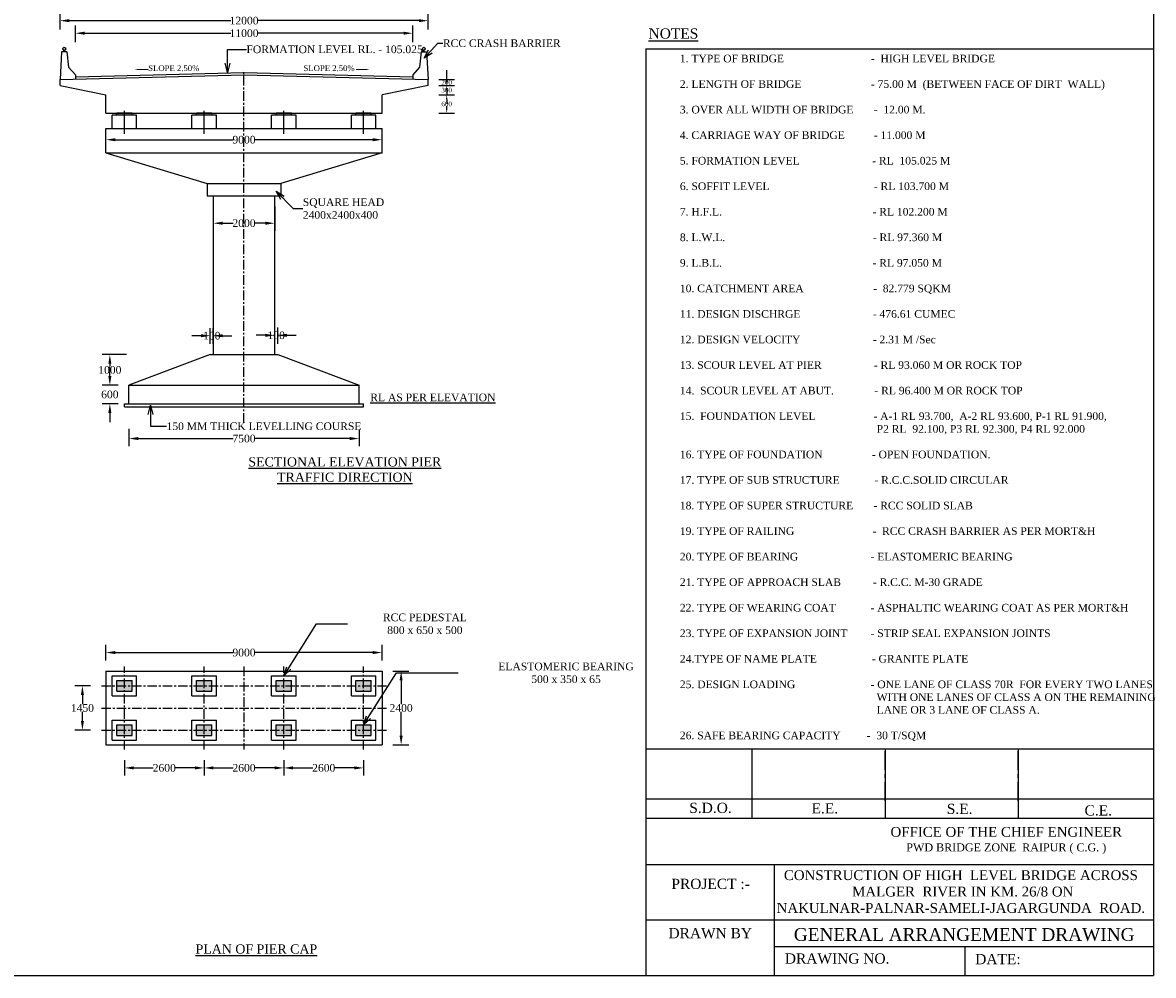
# Model space of a CAD drawing. Header units: millimetres. Extents: x 103078 to 9205504, y -104267 to 3313489.
# Tile 4 of 6: x 4509926 to 4583666, y 2785502 to 2847648. Entities that reach past the tile are written whole.
import ezdxf

# ---------------------------------------------------------------- set-up
doc = ezdxf.new("R2010")
doc.units = ezdxf.units.MM
doc.header["$LTSCALE"] = 500
doc.header["$MEASUREMENT"] = 0
doc.linetypes.add('CENTER', pattern=[2, 1.25, -0.25, 0.25, -0.25])
doc.linetypes.add('CENTERX2', pattern=[4, 2.5, -0.5, 0.5, -0.5])
doc.layers.add('TEXT', color=7, linetype='Continuous')
doc.styles.get("Standard").update_dxf_attribs({"font": 'times.ttf'})
doc.styles.add('style1', font='txt.shx', dxfattribs={"height": 1})
doc.dimstyles.get("Standard").update_dxf_attribs({"dimtxt": 400, "dimasz": 215, "dimexe": 0.18, "dimexo": 0.0625, "dimgap": 0.09, "dimtad": 0, "dimtih": 1, "dimtoh": 1, "dimdec": 0, "dimzin": 4, "dimdsep": 46, "dimtxsty": 'Standard', "dimblk": 'OPEN90', "dimcen": 0, "dimadec": 0, "dimazin": 1, "dimtfac": 1, "dimtdec": 0, "dimtix": 1, "dimtofl": 0, "dimtmove": 0, "dimatfit": 3, "dimldrblk": 'OPEN30', "dimfxl": 1, "dimtolj": 1, "dimtzin": 0, "dimarcsym": 0})

# ---------------------------------------------------------------- blocks, each defined once
blk = doc.blocks.new('*D41')
at = {"color": 0, "linetype": 'Continuous', "lineweight": -2, "transparency": 16777216}
for p, q in [((4516563, 2799542), (4516563, 2798535)), ((4521763, 2799542), (4521763, 2798535)), ((4517163, 2799035), (4518446, 2799035)), ((4521163, 2799035), (4519880, 2799035))]:
    blk.add_line(p, q, dxfattribs=at)
for points in [[(4517163, 2799135), (4517163, 2798935), (4516563, 2799035)], [(4521163, 2799135), (4521163, 2798935), (4521763, 2799035)]]:
    blk.add_solid(points, dxfattribs=at)
at = {"layer": 'Defpoints', "color": 0, "linetype": 'Continuous', "lineweight": -2, "transparency": 16777216}
for p in [(4516563, 2800242), (4521763, 2800242), (4521763, 2799035)]:
    blk.add_point(p, dxfattribs=at)
at = {"color": 0, "linetype": 'Continuous', "lineweight": -2, "transparency": 16777216, "insert": (4519163, 2799035), "char_height": 500, "attachment_point": 5}
blk.add_mtext('\\A1;2600', dxfattribs=at)
blk = doc.blocks.new('*D42')
at = {"color": 0, "linetype": 'Continuous', "lineweight": -2, "transparency": 16777216}
for p, q in [((4521763, 2799542), (4521763, 2798535)), ((4526963, 2799542), (4526963, 2798535)), ((4522363, 2799035), (4523646, 2799035)), ((4526363, 2799035), (4525080, 2799035))]:
    blk.add_line(p, q, dxfattribs=at)
for points in [[(4522363, 2799135), (4522363, 2798935), (4521763, 2799035)], [(4526363, 2799135), (4526363, 2798935), (4526963, 2799035)]]:
    blk.add_solid(points, dxfattribs=at)
at = {"layer": 'Defpoints', "color": 0, "linetype": 'Continuous', "lineweight": -2, "transparency": 16777216}
for p in [(4521763, 2800242), (4526963, 2800242), (4526963, 2799035)]:
    blk.add_point(p, dxfattribs=at)
at = {"color": 0, "linetype": 'Continuous', "lineweight": -2, "transparency": 16777216, "insert": (4524363, 2799035), "char_height": 500, "attachment_point": 5}
blk.add_mtext('\\A1;2600', dxfattribs=at)
blk = doc.blocks.new('*D43')
at = {"color": 0, "linetype": 'Continuous', "lineweight": -2, "transparency": 16777216}
for p, q in [((4526963, 2799542), (4526963, 2798535)), ((4532163, 2799542), (4532163, 2798535)), ((4527563, 2799035), (4528846, 2799035)), ((4531563, 2799035), (4530280, 2799035))]:
    blk.add_line(p, q, dxfattribs=at)
for points in [[(4527563, 2799135), (4527563, 2798935), (4526963, 2799035)], [(4531563, 2799135), (4531563, 2798935), (4532163, 2799035)]]:
    blk.add_solid(points, dxfattribs=at)
at = {"layer": 'Defpoints', "color": 0, "linetype": 'Continuous', "lineweight": -2, "transparency": 16777216}
for p in [(4526963, 2800242), (4532163, 2800242), (4532163, 2799035)]:
    blk.add_point(p, dxfattribs=at)
at = {"color": 0, "linetype": 'Continuous', "lineweight": -2, "transparency": 16777216, "insert": (4529563, 2799035), "char_height": 500, "attachment_point": 5}
blk.add_mtext('\\A1;2600', dxfattribs=at)
blk = doc.blocks.new('*D44')
at = {"color": 0, "linetype": 'Continuous', "lineweight": -2, "transparency": 16777216}
for p, q in [((4514363, 2804392), (4513326, 2804392)), ((4513826, 2803792), (4513826, 2803196)), ((4513826, 2802092), (4513826, 2802687)), ((4514363, 2801492), (4513326, 2801492))]:
    blk.add_line(p, q, dxfattribs=at)
for points in [[(4513726, 2803792), (4513926, 2803792), (4513826, 2804392)], [(4513726, 2802092), (4513926, 2802092), (4513826, 2801492)]]:
    blk.add_solid(points, dxfattribs=at)
at = {"layer": 'Defpoints', "color": 0, "linetype": 'Continuous', "lineweight": -2, "transparency": 16777216}
for p in [(4515063, 2804392), (4513826, 2801492), (4515063, 2801492)]:
    blk.add_point(p, dxfattribs=at)
at = {"color": 0, "linetype": 'Continuous', "lineweight": -2, "transparency": 16777216, "insert": (4513826, 2802942), "char_height": 500, "attachment_point": 5}
blk.add_mtext('\\A1;1450', dxfattribs=at)
blk = doc.blocks.new('*D45')
at = {"color": 0, "linetype": 'Continuous', "lineweight": -2, "transparency": 16777216}
for p, q in [((4515363, 2806042), (4515363, 2807058)), ((4515963, 2806558), (4523652, 2806558)), ((4532763, 2806558), (4525073, 2806558)), ((4533363, 2806042), (4533363, 2807058))]:
    blk.add_line(p, q, dxfattribs=at)
for points in [[(4515963, 2806658), (4515963, 2806458), (4515363, 2806558)], [(4532763, 2806658), (4532763, 2806458), (4533363, 2806558)]]:
    blk.add_solid(points, dxfattribs=at)
at = {"layer": 'Defpoints', "color": 0, "linetype": 'Continuous', "lineweight": -2, "transparency": 16777216}
for p in [(4533363, 2806558), (4515363, 2805342), (4533363, 2805342)]:
    blk.add_point(p, dxfattribs=at)
at = {"color": 0, "linetype": 'Continuous', "lineweight": -2, "transparency": 16777216, "insert": (4524363, 2806558), "char_height": 500, "attachment_point": 5}
blk.add_mtext('\\A1;9000', dxfattribs=at)
blk = doc.blocks.new('*D46')
at = {"color": 0, "linetype": 'Continuous', "lineweight": -2, "transparency": 16777216}
for p, q in [((4534063, 2805342), (4535109, 2805342)), ((4534609, 2804742), (4534609, 2803196)), ((4534609, 2801142), (4534609, 2802687)), ((4534063, 2800542), (4535109, 2800542))]:
    blk.add_line(p, q, dxfattribs=at)
for points in [[(4534509, 2804742), (4534709, 2804742), (4534609, 2805342)], [(4534509, 2801142), (4534709, 2801142), (4534609, 2800542)]]:
    blk.add_solid(points, dxfattribs=at)
at = {"layer": 'Defpoints', "color": 0, "linetype": 'Continuous', "lineweight": -2, "transparency": 16777216}
for p in [(4533363, 2805342), (4533363, 2800542), (4534609, 2800542)]:
    blk.add_point(p, dxfattribs=at)
at = {"color": 0, "linetype": 'Continuous', "lineweight": -2, "transparency": 16777216, "insert": (4534609, 2802942), "char_height": 500, "attachment_point": 5}
blk.add_mtext('\\A1;2400', dxfattribs=at)
blk = doc.blocks.new('*D47')
at = {"color": 0, "linetype": 'Continuous', "lineweight": -2, "transparency": 16777216}
for p, q in [((4515614, 2824593), (4515614, 2825193)), ((4516163, 2823993), (4515114, 2823993)), ((4516163, 2822793), (4515114, 2822793)), ((4515614, 2822193), (4515614, 2821593))]:
    blk.add_line(p, q, dxfattribs=at)
for points in [[(4515514, 2824593), (4515714, 2824593), (4515614, 2823993)], [(4515514, 2822193), (4515714, 2822193), (4515614, 2822793)]]:
    blk.add_solid(points, dxfattribs=at)
at = {"layer": 'Defpoints', "color": 0, "linetype": 'Continuous', "lineweight": -2, "transparency": 16777216}
for p in [(4516863, 2823993), (4515614, 2822793), (4516863, 2822793)]:
    blk.add_point(p, dxfattribs=at)
at = {"color": 0, "linetype": 'Continuous', "lineweight": -2, "transparency": 16777216, "insert": (4515614, 2823393), "char_height": 500, "attachment_point": 5}
blk.add_mtext('\\A1;600', dxfattribs=at)
blk = doc.blocks.new('*D48')
at = {"color": 0, "linetype": 'Continuous', "lineweight": -2, "transparency": 16777216}
for p, q in [((4516700, 2825993), (4515114, 2825993)), ((4515614, 2825393), (4515614, 2825248)), ((4515614, 2824593), (4515614, 2824739)), ((4516163, 2823993), (4515114, 2823993))]:
    blk.add_line(p, q, dxfattribs=at)
for points in [[(4515514, 2825393), (4515714, 2825393), (4515614, 2825993)], [(4515514, 2824593), (4515714, 2824593), (4515614, 2823993)]]:
    blk.add_solid(points, dxfattribs=at)
at = {"layer": 'Defpoints', "color": 0, "linetype": 'Continuous', "lineweight": -2, "transparency": 16777216}
for p in [(4517400, 2825993), (4515614, 2823993), (4516863, 2823993)]:
    blk.add_point(p, dxfattribs=at)
at = {"color": 0, "linetype": 'Continuous', "lineweight": -2, "transparency": 16777216, "insert": (4515614, 2824993), "char_height": 500, "attachment_point": 5}
blk.add_mtext('\\A1;1000', dxfattribs=at)
blk = doc.blocks.new('*D49')
at = {"color": 0, "linetype": 'Continuous', "lineweight": -2, "transparency": 16777216}
for p, q in [((4521563, 2827226), (4520963, 2827226)), ((4522163, 2826693), (4522163, 2827726)), ((4522363, 2826693), (4522363, 2827726)), ((4522963, 2827226), (4523563, 2827226))]:
    blk.add_line(p, q, dxfattribs=at)
for points in [[(4521563, 2827326), (4521563, 2827126), (4522163, 2827226)], [(4522963, 2827326), (4522963, 2827126), (4522363, 2827226)]]:
    blk.add_solid(points, dxfattribs=at)
at = {"layer": 'Defpoints', "color": 0, "linetype": 'Continuous', "lineweight": -2, "transparency": 16777216}
for p in [(4522363, 2827226), (4522163, 2825993), (4522363, 2825993)]:
    blk.add_point(p, dxfattribs=at)
at = {"color": 0, "linetype": 'Continuous', "lineweight": -2, "transparency": 16777216, "insert": (4522263, 2827226), "char_height": 500, "attachment_point": 5}
blk.add_mtext('\\A1;100', dxfattribs=at)
blk = doc.blocks.new('*D50')
at = {"color": 0, "linetype": 'Continuous', "lineweight": -2, "transparency": 16777216}
for p, q in [((4525763, 2827251), (4525163, 2827251)), ((4526363, 2826693), (4526363, 2827751)), ((4526563, 2826693), (4526563, 2827751)), ((4527163, 2827251), (4527763, 2827251))]:
    blk.add_line(p, q, dxfattribs=at)
for points in [[(4525763, 2827351), (4525763, 2827151), (4526363, 2827251)], [(4527163, 2827351), (4527163, 2827151), (4526563, 2827251)]]:
    blk.add_solid(points, dxfattribs=at)
at = {"layer": 'Defpoints', "color": 0, "linetype": 'Continuous', "lineweight": -2, "transparency": 16777216}
for p in [(4526563, 2827251), (4526363, 2825993), (4526563, 2825993)]:
    blk.add_point(p, dxfattribs=at)
at = {"color": 0, "linetype": 'Continuous', "lineweight": -2, "transparency": 16777216, "insert": (4526463, 2827251), "char_height": 500, "attachment_point": 5}
blk.add_mtext('\\A1;100', dxfattribs=at)
blk = doc.blocks.new('*D51')
at = {"color": 0, "linetype": 'Continuous', "lineweight": -2, "transparency": 16777216}
for p, q in [((4522363, 2835644), (4522363, 2834064)), ((4526363, 2835644), (4526363, 2834064)), ((4522963, 2834564), (4523646, 2834564)), ((4525763, 2834564), (4525080, 2834564))]:
    blk.add_line(p, q, dxfattribs=at)
for points in [[(4522963, 2834664), (4522963, 2834464), (4522363, 2834564)], [(4525763, 2834664), (4525763, 2834464), (4526363, 2834564)]]:
    blk.add_solid(points, dxfattribs=at)
at = {"layer": 'Defpoints', "color": 0, "linetype": 'Continuous', "lineweight": -2, "transparency": 16777216}
for p in [(4522363, 2836344), (4526363, 2836344), (4526363, 2834564)]:
    blk.add_point(p, dxfattribs=at)
at = {"color": 0, "linetype": 'Continuous', "lineweight": -2, "transparency": 16777216, "insert": (4524363, 2834564), "char_height": 500, "attachment_point": 5}
blk.add_mtext('\\A1;2000', dxfattribs=at)
blk = doc.blocks.new('*D52')
at = {"color": 0, "linetype": 'Continuous', "lineweight": -2, "transparency": 16777216}
for p, q in [((4515363, 2839844), (4515363, 2840510)), ((4533363, 2839844), (4533363, 2840510)), ((4515963, 2840010), (4523652, 2840010)), ((4532763, 2840010), (4525073, 2840010))]:
    blk.add_line(p, q, dxfattribs=at)
for points in [[(4515963, 2840110), (4515963, 2839910), (4515363, 2840010)], [(4532763, 2840110), (4532763, 2839910), (4533363, 2840010)]]:
    blk.add_solid(points, dxfattribs=at)
at = {"layer": 'Defpoints', "color": 0, "linetype": 'Continuous', "lineweight": -2, "transparency": 16777216}
for p in [(4533363, 2840010), (4515363, 2839144), (4533363, 2839144)]:
    blk.add_point(p, dxfattribs=at)
at = {"color": 0, "linetype": 'Continuous', "lineweight": -2, "transparency": 16777216, "insert": (4524363, 2840010), "char_height": 500, "attachment_point": 5}
blk.add_mtext('\\A1;9000', dxfattribs=at)
blk = doc.blocks.new('*D24')
at = {"color": 0, "linetype": 'Continuous', "lineweight": -2, "transparency": 16777216}
for p, q in [((4512367, 2847203), (4512367, 2848276)), ((4536367, 2847203), (4536367, 2848276)), ((4512967, 2847776), (4523500, 2847776)), ((4535767, 2847776), (4525233, 2847776))]:
    blk.add_line(p, q, dxfattribs=at)
for points in [[(4512967, 2847876), (4512967, 2847676), (4512367, 2847776)], [(4535767, 2847876), (4535767, 2847676), (4536367, 2847776)]]:
    blk.add_solid(points, dxfattribs=at)
at = {"layer": 'Defpoints', "color": 0, "linetype": 'Continuous', "lineweight": -2, "transparency": 16777216}
for p in [(4536367, 2847776), (4512367, 2846503), (4536367, 2846503)]:
    blk.add_point(p, dxfattribs=at)
at = {"color": 0, "linetype": 'Continuous', "lineweight": -2, "transparency": 16777216, "insert": (4524367, 2847776), "char_height": 500, "attachment_point": 5}
blk.add_mtext('\\A1;12000', dxfattribs=at)
blk = doc.blocks.new('*D25')
at = {"color": 0, "linetype": 'Continuous', "lineweight": -2, "transparency": 16777216}
for p, q in [((4513367, 2846378), (4513367, 2847456)), ((4535367, 2846378), (4535367, 2847456)), ((4513967, 2846956), (4523500, 2846956)), ((4534767, 2846956), (4525233, 2846956))]:
    blk.add_line(p, q, dxfattribs=at)
for points in [[(4513967, 2847056), (4513967, 2846856), (4513367, 2846956)], [(4534767, 2847056), (4534767, 2846856), (4535367, 2846956)]]:
    blk.add_solid(points, dxfattribs=at)
at = {"layer": 'Defpoints', "color": 0, "linetype": 'Continuous', "lineweight": -2, "transparency": 16777216}
for p in [(4535367, 2846956), (4513367, 2845678), (4535367, 2845678)]:
    blk.add_point(p, dxfattribs=at)
at = {"color": 0, "linetype": 'Continuous', "lineweight": -2, "transparency": 16777216, "insert": (4524367, 2846956), "char_height": 500, "attachment_point": 5}
blk.add_mtext('\\A1;11000', dxfattribs=at)
blk = doc.blocks.new('*D27')
at = {"color": 0, "linetype": 'Continuous', "lineweight": -2, "transparency": 16777216}
for p, q in [((4516863, 2821146), (4516863, 2820017)), ((4531863, 2821104), (4531863, 2820017)), ((4517463, 2820517), (4523651, 2820517)), ((4531263, 2820517), (4525074, 2820517))]:
    blk.add_line(p, q, dxfattribs=at)
for points in [[(4517463, 2820617), (4517463, 2820417), (4516863, 2820517)], [(4531263, 2820617), (4531263, 2820417), (4531863, 2820517)]]:
    blk.add_solid(points, dxfattribs=at)
at = {"layer": 'Defpoints', "color": 0, "linetype": 'Continuous', "lineweight": -2, "transparency": 16777216}
for p in [(4516863, 2821846), (4531863, 2821804), (4531863, 2820517)]:
    blk.add_point(p, dxfattribs=at)
at = {"color": 0, "linetype": 'Continuous', "lineweight": -2, "transparency": 16777216, "insert": (4524363, 2820517), "char_height": 500, "attachment_point": 5}
blk.add_mtext('\\A1;7500', dxfattribs=at)
blk = doc.blocks.new('*D40')
at = {"color": 0, "linetype": 'Continuous', "lineweight": -2, "transparency": 16777216}
for p, q in [((4537077, 2842944), (4538081, 2842944)), ((4537581, 2842644), (4537581, 2842497)), ((4537581, 2842044), (4537581, 2842192)), ((4537077, 2841744), (4538081, 2841744))]:
    blk.add_line(p, q, dxfattribs=at)
for points in [[(4537531, 2842644), (4537631, 2842644), (4537581, 2842944)], [(4537531, 2842044), (4537631, 2842044), (4537581, 2841744)]]:
    blk.add_solid(points, dxfattribs=at)
at = {"layer": 'Defpoints', "color": 0, "linetype": 'Continuous', "lineweight": -2, "transparency": 16777216}
for p in [(4536377, 2842944), (4536377, 2841744), (4537581, 2841744)]:
    blk.add_point(p, dxfattribs=at)
at = {"color": 0, "linetype": 'Continuous', "lineweight": -2, "transparency": 16777216, "insert": (4537581, 2842344), "char_height": 500, "attachment_point": 5}
blk.add_mtext('\\A1;{\\H0.6x;600}', dxfattribs=at)
blk = doc.blocks.new('*D71')
at = {"color": 0, "linetype": 'Continuous', "lineweight": -2, "transparency": 16777216}
for p, q in [((4537581, 2844244), (4537581, 2844544)), ((4537067, 2843944), (4538081, 2843944)), ((4537067, 2843544), (4538081, 2843544)), ((4537581, 2843244), (4537581, 2842944))]:
    blk.add_line(p, q, dxfattribs=at)
for points in [[(4537531, 2844244), (4537631, 2844244), (4537581, 2843944)], [(4537531, 2843244), (4537631, 2843244), (4537581, 2843544)]]:
    blk.add_solid(points, dxfattribs=at)
at = {"layer": 'Defpoints', "color": 0, "linetype": 'Continuous', "lineweight": -2, "transparency": 16777216}
for p in [(4536367, 2843944), (4536367, 2843544), (4537581, 2843544)]:
    blk.add_point(p, dxfattribs=at)
at = {"color": 0, "linetype": 'Continuous', "lineweight": -2, "transparency": 16777216, "insert": (4537581, 2843744), "char_height": 500, "attachment_point": 5}
blk.add_mtext('\\A1;{\\H0.6x;200}', dxfattribs=at)
blk = doc.blocks.new('*D72')
at = {"color": 0, "linetype": 'Continuous', "lineweight": -2, "transparency": 16777216}
for p, q in [((4537067, 2843544), (4538081, 2843544)), ((4537581, 2843844), (4537581, 2844144)), ((4537168, 2842944), (4538081, 2842944)), ((4537581, 2842644), (4537581, 2842344))]:
    blk.add_line(p, q, dxfattribs=at)
for points in [[(4537531, 2843844), (4537631, 2843844), (4537581, 2843544)], [(4537531, 2842644), (4537631, 2842644), (4537581, 2842944)]]:
    blk.add_solid(points, dxfattribs=at)
at = {"layer": 'Defpoints', "color": 0, "linetype": 'Continuous', "lineweight": -2, "transparency": 16777216}
for p in [(4536367, 2843544), (4536468, 2842944), (4537581, 2842944)]:
    blk.add_point(p, dxfattribs=at)
at = {"color": 0, "linetype": 'Continuous', "lineweight": -2, "transparency": 16777216, "insert": (4537581, 2843244), "char_height": 500, "attachment_point": 5}
blk.add_mtext('\\A1;{\\H0.6x;300}', dxfattribs=at)

msp = doc.modelspace()

# ---------------------------------------------------------------- hatches: boundary and pattern name
at = {"linetype": 'Continuous', "lineweight": -2}
h = msp.add_hatch(color=0, dxfattribs=at)
h.dxf.hatch_style = 1
h.paths.add_polyline_path([(4516562.9, 2841744.5), (4516062.9, 2841744.5), (4516062.9, 2841614.5), (4516562.9, 2841614.5)])
h.paths.add_polyline_path([(4517062.9, 2841744.5), (4516562.9, 2841744.5), (4516562.9, 2841614.5), (4517062.9, 2841614.5)])
h = msp.add_hatch(color=0, dxfattribs=at)
h.dxf.hatch_style = 1
h.paths.add_polyline_path([(4521762.9, 2841744.5), (4521262.9, 2841744.5), (4521262.9, 2841614.5), (4521762.9, 2841614.5)])
h.paths.add_polyline_path([(4522262.9, 2841744.5), (4521762.9, 2841744.5), (4521762.9, 2841614.5), (4522262.9, 2841614.5)])
h = msp.add_hatch(color=0, dxfattribs=at)
h.dxf.hatch_style = 1
h.paths.add_polyline_path([(4526962.9, 2841744.5), (4526462.9, 2841744.5), (4526462.9, 2841614.5), (4526962.9, 2841614.5)])
h.paths.add_polyline_path([(4527462.9, 2841744.5), (4526962.9, 2841744.5), (4526962.9, 2841614.5), (4527462.9, 2841614.5)])
h = msp.add_hatch(color=0, dxfattribs=at)
h.dxf.hatch_style = 1
h.paths.add_polyline_path([(4532162.9, 2841744.5), (4531662.9, 2841744.5), (4531662.9, 2841614.5), (4532162.9, 2841614.5)])
h.paths.add_polyline_path([(4532662.9, 2841744.5), (4532162.9, 2841744.5), (4532162.9, 2841614.5), (4532662.9, 2841614.5)])
h = msp.add_hatch(color=0, dxfattribs=at)
h.dxf.hatch_style = 1
h.paths.add_polyline_path([(4517062.9, 2804741.5), (4516562.9, 2804741.5), (4516562.9, 2804391.5), (4517062.9, 2804391.5)])
h.paths.add_polyline_path([(4516562.9, 2804741.5), (4516062.9, 2804741.5), (4516062.9, 2804391.5), (4516562.9, 2804391.5)])
h.paths.add_polyline_path([(4516562.9, 2804391.5), (4516062.9, 2804391.5), (4516062.9, 2804041.5), (4516562.9, 2804041.5)])
h.paths.add_polyline_path([(4517062.9, 2804391.5), (4516562.9, 2804391.5), (4516562.9, 2804041.5), (4517062.9, 2804041.5)])
h = msp.add_hatch(color=0, dxfattribs=at)
h.dxf.hatch_style = 1
h.paths.add_polyline_path([(4522262.9, 2804741.5), (4521762.9, 2804741.5), (4521762.9, 2804391.5), (4522262.9, 2804391.5)])
h.paths.add_polyline_path([(4521762.9, 2804741.5), (4521262.9, 2804741.5), (4521262.9, 2804391.5), (4521762.9, 2804391.5)])
h.paths.add_polyline_path([(4521762.9, 2804391.5), (4521262.9, 2804391.5), (4521262.9, 2804041.5), (4521762.9, 2804041.5)])
h.paths.add_polyline_path([(4522262.9, 2804391.5), (4521762.9, 2804391.5), (4521762.9, 2804041.5), (4522262.9, 2804041.5)])
h = msp.add_hatch(color=0, dxfattribs=at)
h.dxf.hatch_style = 1
h.paths.add_polyline_path([(4527462.9, 2804741.5), (4526962.9, 2804741.5), (4526962.9, 2804391.5), (4527462.9, 2804391.5)])
h.paths.add_polyline_path([(4526962.9, 2804741.5), (4526462.9, 2804741.5), (4526462.9, 2804391.5), (4526962.9, 2804391.5)])
h.paths.add_polyline_path([(4526962.9, 2804391.5), (4526462.9, 2804391.5), (4526462.9, 2804041.5), (4526962.9, 2804041.5)])
h.paths.add_polyline_path([(4527462.9, 2804391.5), (4526962.9, 2804391.5), (4526962.9, 2804041.5), (4527462.9, 2804041.5)])
h = msp.add_hatch(color=0, dxfattribs=at)
h.dxf.hatch_style = 1
h.paths.add_polyline_path([(4532662.9, 2804741.5), (4532162.9, 2804741.5), (4532162.9, 2804391.5), (4532662.9, 2804391.5)])
h.paths.add_polyline_path([(4532162.9, 2804741.5), (4531662.9, 2804741.5), (4531662.9, 2804391.5), (4532162.9, 2804391.5)])
h.paths.add_polyline_path([(4532162.9, 2804391.5), (4531662.9, 2804391.5), (4531662.9, 2804041.5), (4532162.9, 2804041.5)])
h.paths.add_polyline_path([(4532662.9, 2804391.5), (4532162.9, 2804391.5), (4532162.9, 2804041.5), (4532662.9, 2804041.5)])
h = msp.add_hatch(color=0, dxfattribs=at)
h.dxf.hatch_style = 1
h.paths.add_polyline_path([(4517062.9, 2801841.5), (4516562.9, 2801841.5), (4516562.9, 2801491.5), (4517062.9, 2801491.5)])
h.paths.add_polyline_path([(4516562.9, 2801841.5), (4516062.9, 2801841.5), (4516062.9, 2801491.5), (4516562.9, 2801491.5)])
h.paths.add_polyline_path([(4516562.9, 2801491.5), (4516062.9, 2801491.5), (4516062.9, 2801141.5), (4516562.9, 2801141.5)])
h.paths.add_polyline_path([(4517062.9, 2801491.5), (4516562.9, 2801491.5), (4516562.9, 2801141.5), (4517062.9, 2801141.5)])
h = msp.add_hatch(color=0, dxfattribs=at)
h.dxf.hatch_style = 1
h.paths.add_polyline_path([(4522262.9, 2801841.5), (4521762.9, 2801841.5), (4521762.9, 2801491.5), (4522262.9, 2801491.5)])
h.paths.add_polyline_path([(4521762.9, 2801841.5), (4521262.9, 2801841.5), (4521262.9, 2801491.5), (4521762.9, 2801491.5)])
h.paths.add_polyline_path([(4521762.9, 2801491.5), (4521262.9, 2801491.5), (4521262.9, 2801141.5), (4521762.9, 2801141.5)])
h.paths.add_polyline_path([(4522262.9, 2801491.5), (4521762.9, 2801491.5), (4521762.9, 2801141.5), (4522262.9, 2801141.5)])
h = msp.add_hatch(color=0, dxfattribs=at)
h.dxf.hatch_style = 1
h.paths.add_polyline_path([(4527462.9, 2801841.5), (4526962.9, 2801841.5), (4526962.9, 2801491.5), (4527462.9, 2801491.5)])
h.paths.add_polyline_path([(4526962.9, 2801841.5), (4526462.9, 2801841.5), (4526462.9, 2801491.5), (4526962.9, 2801491.5)])
h.paths.add_polyline_path([(4526962.9, 2801491.5), (4526462.9, 2801491.5), (4526462.9, 2801141.5), (4526962.9, 2801141.5)])
h.paths.add_polyline_path([(4527462.9, 2801491.5), (4526962.9, 2801491.5), (4526962.9, 2801141.5), (4527462.9, 2801141.5)])
h = msp.add_hatch(color=0, dxfattribs=at)
h.dxf.hatch_style = 1
h.paths.add_polyline_path([(4532662.9, 2801841.5), (4532162.9, 2801841.5), (4532162.9, 2801491.5), (4532662.9, 2801491.5)])
h.paths.add_polyline_path([(4532162.9, 2801841.5), (4531662.9, 2801841.5), (4531662.9, 2801491.5), (4532162.9, 2801491.5)])
h.paths.add_polyline_path([(4532162.9, 2801491.5), (4531662.9, 2801491.5), (4531662.9, 2801141.5), (4532162.9, 2801141.5)])
h.paths.add_polyline_path([(4532662.9, 2801491.5), (4532162.9, 2801491.5), (4532162.9, 2801141.5), (4532662.9, 2801141.5)])

# ---------------------------------------------------------------- linework, layer by layer
at = {"color": 0, "linetype": 'Continuous', "lineweight": -2}
for p, q in [((4583666, 2892309.5), (4583666, 2785502)), ((4512466.6, 2845744.5), (4512366.6, 2843944.5)), ((4512816.6, 2845744.5), (4512466.6, 2845744.5)), ((4512613.6, 2845744.5), (4512613.6, 2845848.7)), ((4512675.6, 2845744.5), (4512675.6, 2845850.7)), ((4512816.6, 2845744.5), (4512916.6, 2844744.5)), ((4535916.6, 2845744.5), (4535816.6, 2844744.5)), ((4535916.6, 2845744.5), (4536266.6, 2845744.5)), ((4536057.6, 2845744.5), (4536057.6, 2845850.7)), ((4536119.6, 2845744.5), (4536119.6, 2845848.7)), ((4536266.6, 2845744.5), (4536366.6, 2843944.5)), ((4512366.6, 2843944.5), (4524366.6, 2844244.5)), ((4512916.6, 2844744.5), (4513366.6, 2844244.5)), ((4513366.6, 2844119.5), (4524362.9, 2844394.4)), ((4513366.6, 2844244.5), (4513366.6, 2843969.5)), ((4524366.6, 2844244.5), (4536366.6, 2843944.5)), ((4524370.4, 2844394.4), (4535366.6, 2844119.5)), ((4535816.6, 2844744.5), (4535366.6, 2844244.5)), ((4535366.6, 2844244.5), (4535366.6, 2843969.5)), ((4512366.6, 2843544.5), (4512366.6, 2843944.5)), ((4512366.6, 2843544.5), (4515362.9, 2842944.5)), ((4536366.6, 2843544.5), (4533362.9, 2842944.5)), ((4536366.6, 2843544.5), (4536366.6, 2843944.5)), ((4515362.9, 2841744.5), (4515362.9, 2842944.5)), ((4533362.9, 2841744.5), (4533362.9, 2842944.5)), ((4515362.9, 2841744.5), (4533362.9, 2841744.5)), ((4515762.9, 2840744.5), (4515762.9, 2841614.5)), ((4517362.9, 2841614.5), (4515762.9, 2841614.5)), ((4516062.9, 2841614.5), (4516062.9, 2841744.5)), ((4517062.9, 2841744.5), (4516062.9, 2841744.5)), ((4516562.9, 2840393.5), (4516562.9, 2841892.5)), ((4517062.9, 2841614.5), (4517062.9, 2841744.5)), ((4517362.9, 2840744.5), (4517362.9, 2841614.5)), ((4520962.9, 2840744.5), (4520962.9, 2841614.5)), ((4522562.9, 2841614.5), (4520962.9, 2841614.5)), ((4521262.9, 2841614.5), (4521262.9, 2841744.5)), ((4522262.9, 2841744.5), (4521262.9, 2841744.5)), ((4521762.9, 2840393.5), (4521762.9, 2841892.5)), ((4522262.9, 2841614.5), (4522262.9, 2841744.5)), ((4522562.9, 2840744.5), (4522562.9, 2841614.5)), ((4526162.9, 2840744.5), (4526162.9, 2841614.5)), ((4527762.9, 2841614.5), (4526162.9, 2841614.5)), ((4526462.9, 2841614.5), (4526462.9, 2841744.5)), ((4527462.9, 2841744.5), (4526462.9, 2841744.5)), ((4526962.9, 2840393.5), (4526962.9, 2841892.5)), ((4527462.9, 2841614.5), (4527462.9, 2841744.5)), ((4527762.9, 2840744.5), (4527762.9, 2841614.5)), ((4531362.9, 2840744.5), (4531362.9, 2841614.5)), ((4532962.9, 2841614.5), (4531362.9, 2841614.5)), ((4531662.9, 2841614.5), (4531662.9, 2841744.5)), ((4532662.9, 2841744.5), (4531662.9, 2841744.5)), ((4532162.9, 2840393.5), (4532162.9, 2841892.5)), ((4532662.9, 2841614.5), (4532662.9, 2841744.5)), ((4532962.9, 2840744.5), (4532962.9, 2841614.5)), ((4515362.9, 2839144.5), (4515362.9, 2840744.5)), ((4515362.9, 2840744.5), (4533362.9, 2840744.5)), ((4533362.9, 2839144.5), (4533362.9, 2840744.5)), ((4515362.9, 2839144.5), (4533362.9, 2839144.5)), ((4515362.9, 2839144.5), (4521962.9, 2837144.5)), ((4533362.9, 2839144.5), (4526762.9, 2837144.5)), ((4521962.9, 2837144.5), (4526762.9, 2837144.5)), ((4521962.9, 2837144.5), (4521962.9, 2836344.5)), ((4526762.9, 2837144.5), (4526762.9, 2836344.5)), ((4521962.9, 2836344.5), (4526762.9, 2836344.5)), ((4522362.9, 2836344.5), (4522362.9, 2825993.5)), ((4526362.9, 2836344.5), (4526362.9, 2825993.5)), ((4522162.9, 2825993.5), (4516862.9, 2823993.5)), ((4522162.9, 2825993.5), (4526562.9, 2825993.5)), ((4526562.9, 2825993.5), (4531862.9, 2823993.5)), ((4516862.9, 2822793.5), (4516862.9, 2823993.5)), ((4516862.9, 2823993.5), (4531862.9, 2823993.5)), ((4531862.9, 2822793.5), (4531862.9, 2823993.5)), ((4516562.9, 2822793.5), (4532162.9, 2822793.5)), ((4516562.9, 2822593.5), (4516562.9, 2822793.5)), ((4532162.9, 2822593.5), (4532162.9, 2822793.5)), ((4516562.9, 2822593.5), (4532162.9, 2822593.5)), ((4515362.9, 2805341.5), (4515362.9, 2800541.5)), ((4515362.9, 2805341.5), (4533362.9, 2805341.5)), ((4533362.9, 2805341.5), (4533362.9, 2800541.5)), ((4515762.9, 2805041.5), (4517362.9, 2805041.5)), ((4515762.9, 2803741.5), (4515762.9, 2805041.5)), ((4516062.9, 2804741.5), (4517062.9, 2804741.5)), ((4516062.9, 2804041.5), (4516062.9, 2804741.5)), ((4517062.9, 2804041.5), (4517062.9, 2804741.5)), ((4517362.9, 2803741.5), (4517362.9, 2805041.5)), ((4520962.9, 2805041.5), (4522562.9, 2805041.5)), ((4520962.9, 2803741.5), (4520962.9, 2805041.5)), ((4521262.9, 2804741.5), (4522262.9, 2804741.5)), ((4521262.9, 2804041.5), (4521262.9, 2804741.5)), ((4522262.9, 2804041.5), (4522262.9, 2804741.5)), ((4522562.9, 2803741.5), (4522562.9, 2805041.5)), ((4526162.9, 2805041.5), (4527762.9, 2805041.5)), ((4526162.9, 2803741.5), (4526162.9, 2805041.5)), ((4526462.9, 2804741.5), (4527462.9, 2804741.5)), ((4526462.9, 2804041.5), (4526462.9, 2804741.5)), ((4527462.9, 2804041.5), (4527462.9, 2804741.5)), ((4527762.9, 2803741.5), (4527762.9, 2805041.5)), ((4531362.9, 2805041.5), (4532962.9, 2805041.5)), ((4531362.9, 2803741.5), (4531362.9, 2805041.5)), ((4531662.9, 2804741.5), (4532662.9, 2804741.5)), ((4531662.9, 2804041.5), (4531662.9, 2804741.5)), ((4532662.9, 2804041.5), (4532662.9, 2804741.5)), ((4532962.9, 2803741.5), (4532962.9, 2805041.5)), ((4515762.9, 2803741.5), (4517362.9, 2803741.5)), ((4516062.9, 2804041.5), (4517062.9, 2804041.5)), ((4520962.9, 2803741.5), (4522562.9, 2803741.5)), ((4521262.9, 2804041.5), (4522262.9, 2804041.5)), ((4526162.9, 2803741.5), (4527762.9, 2803741.5)), ((4526462.9, 2804041.5), (4527462.9, 2804041.5)), ((4531362.9, 2803741.5), (4532962.9, 2803741.5)), ((4531662.9, 2804041.5), (4532662.9, 2804041.5)), ((4515762.9, 2802141.5), (4517362.9, 2802141.5)), ((4515762.9, 2800841.5), (4515762.9, 2802141.5)), ((4517362.9, 2800841.5), (4517362.9, 2802141.5)), ((4520962.9, 2802141.5), (4522562.9, 2802141.5)), ((4520962.9, 2800841.5), (4520962.9, 2802141.5)), ((4522562.9, 2800841.5), (4522562.9, 2802141.5)), ((4526162.9, 2802141.5), (4527762.9, 2802141.5)), ((4526162.9, 2800841.5), (4526162.9, 2802141.5)), ((4527762.9, 2800841.5), (4527762.9, 2802141.5)), ((4531362.9, 2802141.5), (4532962.9, 2802141.5)), ((4531362.9, 2800841.5), (4531362.9, 2802141.5)), ((4532962.9, 2800841.5), (4532962.9, 2802141.5)), ((4516062.9, 2801841.5), (4517062.9, 2801841.5)), ((4516062.9, 2801141.5), (4516062.9, 2801841.5)), ((4517062.9, 2801141.5), (4517062.9, 2801841.5)), ((4521262.9, 2801841.5), (4522262.9, 2801841.5)), ((4521262.9, 2801141.5), (4521262.9, 2801841.5)), ((4522262.9, 2801141.5), (4522262.9, 2801841.5)), ((4526462.9, 2801841.5), (4527462.9, 2801841.5)), ((4526462.9, 2801141.5), (4526462.9, 2801841.5)), ((4527462.9, 2801141.5), (4527462.9, 2801841.5)), ((4531662.9, 2801841.5), (4532662.9, 2801841.5)), ((4531662.9, 2801141.5), (4531662.9, 2801841.5)), ((4532662.9, 2801141.5), (4532662.9, 2801841.5)), ((4515762.9, 2800841.5), (4517362.9, 2800841.5)), ((4516062.9, 2801141.5), (4517062.9, 2801141.5)), ((4520962.9, 2800841.5), (4522562.9, 2800841.5)), ((4521262.9, 2801141.5), (4522262.9, 2801141.5)), ((4526162.9, 2800841.5), (4527762.9, 2800841.5)), ((4526462.9, 2801141.5), (4527462.9, 2801141.5)), ((4531362.9, 2800841.5), (4532962.9, 2800841.5)), ((4531662.9, 2801141.5), (4532662.9, 2801141.5)), ((4515362.9, 2800541.5), (4533362.9, 2800541.5)), ((4439959.5, 2785502), (4583666, 2785502))]:
    msp.add_line(p, q, dxfattribs=at)
at = {"color": 0, "linetype": 'Continuous'}
msp.add_line((4550563.5, 2845927.9), (4550563.5, 2795749.5), dxfattribs=at)
at = {"color": 0}
for p, q in [((4550563.5, 2845927.9), (4583666, 2845927.9)), ((4550563.5, 2800287.8), (4583666, 2800287.8)), ((4550563.5, 2800287.8), (4550563.5, 2785502)), ((4557488.4, 2800287.8), (4557488.4, 2795749.5)), ((4566164.5, 2800287.8), (4566164.5, 2795749.5)), ((4574840.6, 2800287.8), (4574840.6, 2795749.5)), ((4550630.1, 2797022.3), (4583666, 2797022.3)), ((4550563.5, 2795749.5), (4583666, 2795749.5)), ((4550563.5, 2792740.1), (4558927.9, 2792740.1)), ((4558927.9, 2792740.1), (4583666, 2792740.1)), ((4558927.9, 2792740.1), (4558927.9, 2785502)), ((4550563.5, 2789117, 406.6), (4558927.9, 2789117, 3496.3)), ((4558927.9, 2789117, 5262.3), (4583666, 2789117, 14400.3)), ((4558927.9, 2787381.8), (4583666, 2787381.8)), ((4571377.9, 2787381.8), (4571377.9, 2785502))]:
    msp.add_line(p, q, dxfattribs=at)
at = {"color": 0, "linetype": 'CENTER'}
for p, q in [((4524362.9, 2821545.5), (4524362.9, 2844550)), ((4516562.9, 2800241.5), (4516562.9, 2805641.5)), ((4521762.9, 2800241.5), (4521762.9, 2805641.5)), ((4524362.9, 2805641.5), (4524362.9, 2800241.5)), ((4526962.9, 2800241.5), (4526962.9, 2805641.5)), ((4532162.9, 2800241.5), (4532162.9, 2805641.5)), ((4515062.9, 2804391.5), (4533662.9, 2804391.5)), ((4515062.9, 2802941.5), (4533662.9, 2802941.5)), ((4515062.9, 2801491.5), (4533662.9, 2801491.5))]:
    msp.add_line(p, q, dxfattribs=at)
at = {"color": 0, "linetype": 'CENTERX2'}
for p, q in [((4566164.5, 2796881.4), (4566164.5, 2800287.8)), ((4574840.6, 2796881.4), (4574840.6, 2800287.8)), ((4558927.9, 2792740.1, -14460.2), (4558927.9, 2785646.6, -14460.2))]:
    msp.add_line(p, q, dxfattribs=at)
at = {"color": 0, "linetype": 'Continuous', "lineweight": -2}
for points in [[(4517235.5, 2844585.2, 0, 160, 0), (4517715.5, 2844585.2, 64, 64, 0), (4518115.5, 2844585.2, 64, 64, 0)], [(4532551.2, 2844585.2, 0, 160, 0), (4532071.2, 2844585.2, 64, 64, 0), (4531671.2, 2844585.2, 64, 64, 0)]]:
    msp.add_lwpolyline(points, format="xyseb", dxfattribs=at)
for centre in [(4512641.6, 2845940.5), (4536091.6, 2845940.5)]:
    msp.add_circle(centre, 96, dxfattribs=at)

# ---------------------------------------------------------------- texts
at = {"color": 0, "attachment_point": 1, "style": 'style1'}
for s, insert, char_height in [('{\\fTimes New Roman|b0|i0|c0|p18;\\LNOTES}', (4550747.6, 2847269.1), 666.324), ('\\pxqc;{\\fTimes New Roman|b0|i0|c0|p18;\\H1.1574x;\\LSECTIONAL ELEVATION PIER \\PTRAFFIC DIRECTION}', (4524532.5, 2819297.6), 518.4), ('{\\fTimes New Roman|b0|i0|c0|p18;S.D.O.                         }', (4553399.2, 2796762.1, 14460.2), 666.324), ('{\\fTimes New Roman|b0|i0|c0|p18;E.E.                         }', (4561375.2, 2796732.8), 666.324), ('{\\fTimes New Roman|b0|i0|c0|p18;S.E.                         }', (4570192.9, 2796699.1), 666.324), ('{\\fTimes New Roman|b0|i0|c0|p18;C.E.                         }', (4579177.7, 2796597.2), 666.324), ('\\pxqc;{\\fTimes New Roman|b0|i0|c0|p18;\\H0.96451x;OFFICE OF THE CHIEF ENGINEER\\H1.0368x; \\P\\H0.7813x;PWD BRIDGE ZONE  RAIPUR ( C.G. ) \\H1.28x;  }', (4566398.1, 2795183.5, -11568.1), 666.324), ('{\\fTimes New Roman|b0|i0|c0|p18;PROJECT :-                       }', (4552234.1, 2791805.8, -14460.2), 666.324), ('{\\fTimes New Roman|b0|i0|c0|p18;DRAWN BY                        }', (4552044.6, 2788589.5, 14460.2), 666.324), ('{\\fTimes New Roman|b0|i0|c0|p18;GENERAL ARRANGEMENT DRAWING                       }', (4560217.7, 2788585.5), 832.905), ('{\\fTimes New Roman|b0|i0|c0|p18;\\H1.1574x;\\LPLAN OF PIER CAP\\fViner Hand ITC|b0|i0|c0|p66;\\l         \\H0.864x;  }', (4521204.5, 2787523.6), 518.4), ('{\\fTimes New Roman|b0|i0|c0|p18;DRAWING NO.                      }', (4559632.8, 2786935.9), 666.324), ('{\\fTimes New Roman|b0|i0|c0|p18;DATE:                       }', (4572047.9, 2786896.5, 14460.2), 666.324)]:
    msp.add_mtext(s, dxfattribs=dict(at, insert=insert, char_height=char_height))
at = {"color": 0, "linetype": 'Continuous', "lineweight": -2, "char_height": 500, "attachment_point": 4}
for s, insert in [('RCC CRASH BARRIER', (4537333.8, 2846300.5)), ('FORMATION LEVEL RL. - 105.025', (4524524.3, 2845900.5)), ('SQUARE HEAD\\P2400x2400x400', (4528197.6, 2835516.5)), ('150 MM THICK LEVELLING COURSE', (4519310.1, 2821316.5)), ('\\pxqc;RCC PEDESTAL \\P800 x 650 x 500', (4533327.1, 2808434.5)), ('\\pxqc;ELASTOMERIC BEARING \\P500 x 350 x 65', (4540851.6, 2805234.5))]:
    msp.add_mtext(s, dxfattribs=dict(at, insert=insert))
at = {"color": 0, "attachment_point": 1, "style": 'style1'}
for s, insert, char_height, width in [('{\\fTimes New Roman|b0|i0|c0|p18;1. TYPE OF BRIDGE                              -  HIGH LEVEL BRIDGE\\P\\P2. LENGTH OF BRIDGE                        - 75.00 M  (BETWEEN FACE OF DIRT  WALL) \\P\\P3. OVER ALL WIDTH OF BRIDGE       -  12.00 M.\\P\\P4. CARRIAGE WAY OF BRIDGE          - 11.000 M\\P\\P5. FORMATION LEVEL                         - RL  105.025 M\\P\\P6. SOFFIT LEVEL                                    - RL 103.700 M\\P\\P7. H.F.L.                                                    - RL 102.200 M \\P\\P8. L.W.L.                                                   - RL 97.360 M\\P\\P9. L.B.L.                                                    - RL 97.050 M \\P\\P10. CATCHMENT AREA                        -  82.779 SQKM\\P\\P11. DESIGN DISCHRGE                         - 476.61 CUMEC\\P\\P12. DESIGN VELOCITY                         - 2.31 M /Sec\\P\\P13. SCOUR LEVEL AT PIER                  - RL 93.060 M OR ROCK TOP \\P \\P14.  SCOUR LEVEL AT ABUT.              - RL 96.400 M OR ROCK TOP\\P\\P15.  FOUNDATION LEVEL                    - A-1 RL 93.700,  A-2 RL 93.600, P-1 RL 91.900, \\P                                                                    P2 RL  92.100, P3 RL 92.300, P4 RL 92.000                                                                                                                          \\P                                                            \\P16. TYPE OF FOUNDATION                 - OPEN FOUNDATION. \\P\\P17. TYPE OF SUB STRUCTURE            - R.C.C.SOLID CIRCULAR             \\P\\P18. TYPE OF SUPER STRUCTURE       - RCC SOLID SLAB\\P\\P19. TYPE OF RAILING                           -  RCC CRASH BARRIER AS PER MORT&H\\P\\P20. TYPE OF BEARING                         - ELASTOMERIC BEARING\\P\\P21. TYPE OF APPROACH SLAB           - R.C.C. M-30 GRADE\\P\\P22. TYPE OF WEARING COAT            - ASPHALTIC WEARING COAT AS PER MORT&H\\P\\P23. TYPE OF EXPANSION JOINT        - STRIP SEAL EXPANSION JOINTS  \\P\\P24.TYPE OF NAME PLATE                   - GRANITE PLATE \\P\\P25. DESIGN LOADING                          - ONE LANE OF CLASS 70R  FOR EVERY TWO LANES \\P                                                                    WITH ONE LANES OF CLASS A ON THE REMAINING \\P                                                                    LANE OR 3 LANE OF CLASS A.\\P\\P26. SAFE BEARING CAPACITY         -  30 T/SQM\\P\\P\\P\\P\\fVerdana|b0|i0|c0|p34; \\P}     ', (4552787.1, 2845557, 20244.2), 499.7429, 32591.151), ('\\A1;\\pxqc;{\\fTimes New Roman|b0|i0|c0|p18;\\H0.96451x;CONSTRUCTION OF HIGH  LEVEL BRIDGE ACROSS \\P  MALGER  RIVER IN KM. 26/8 ON  NAKULNAR-PALNAR-SAMELI-JAGARGUNDA  ROAD.   \\H1.0368x;        }', (4557765.7, 2792362.6, -12416.3), 666.324, 26692.672)]:
    msp.add_mtext(s, dxfattribs=dict(at, insert=insert, char_height=char_height, width=width))
at = {"color": 0, "insert": (4532597.7, 2823451.3), "char_height": 500, "attachment_point": 1}
msp.add_mtext('{\\LRL AS PER ELEVATION}', dxfattribs=at)
at = {"layer": 'TEXT', "color": 0, "char_height": 375, "width": 10124.809, "attachment_point": 2}
for insert in [(4519784.7, 2844861.5), (4529911, 2844861.5)]:
    msp.add_mtext('SLOPE 2.50%', dxfattribs=dict(at, insert=insert))

# ---------------------------------------------------------------- dimensions: what is measured, and where the dimension line sits
at = {"color": 0, "linetype": 'Continuous', "lineweight": -2}
for base, p1, p2, text, picture, middle in [((4536366.6, 2847775.5), (4512366.6, 2846503.5), (4536366.6, 2846503.5), '12000', '*D24', (4524366.6, 2847775.5)), ((4535366.6, 2846956), (4513366.6, 2845678.5), (4535366.6, 2845678.5), '11000', '*D25', (4524366.6, 2846956)), ((4533362.9, 2840010), (4515362.9, 2839144.5), (4533362.9, 2839144.5), '9000', '*D52', (4524362.9, 2840010)), ((4526362.9, 2834563.5), (4522362.9, 2836344.5), (4526362.9, 2836344.5), '2000', '*D51', (4524362.9, 2834563.5)), ((4522362.9, 2827226), (4522162.9, 2825993.5), (4522362.9, 2825993.5), '100', '*D49', (4522262.9, 2827226)), ((4526562.9, 2827251), (4526362.9, 2825993.5), (4526562.9, 2825993.5), '100', '*D50', (4526462.9, 2827251)), ((4531862.9, 2820517), (4516862.9, 2821846.5), (4531862.9, 2821803.5), '7500', '*D27', (4524362.9, 2820517)), ((4533362.9, 2806558), (4515362.9, 2805341.5), (4533362.9, 2805341.5), '9000', '*D45', (4524362.9, 2806558)), ((4521762.9, 2799034.5), (4516562.9, 2800241.5), (4521762.9, 2800241.5), '2600', '*D41', (4519162.9, 2799034.5)), ((4526962.9, 2799034.5), (4521762.9, 2800241.5), (4526962.9, 2800241.5), '2600', '*D42', (4524362.9, 2799034.5)), ((4532162.9, 2799034.5), (4526962.9, 2800241.5), (4532162.9, 2800241.5), '2600', '*D43', (4529562.9, 2799034.5))]:
    dim = msp.add_linear_dim(base=base, p1=p1, p2=p2, text=text, dimstyle='Standard', override={"dimtxt": 500, "dimasz": 600, "dimexe": 500, "dimexo": 700, "dimfxl": 300}, dxfattribs=at)
    dim.commit()
    dim.dimension.update_dxf_attribs({"geometry": picture, "text_midpoint": middle})
for base, p1, p2, text, override, picture, middle in [((4537581, 2843544.5), (4536366.6, 2843944.5), (4536366.6, 2843544.5), '{\\H0.6x;200}', {"dimtxt": 500, "dimasz": 300, "dimexe": 500, "dimexo": 700, "dimfxl": 300}, '*D71', (4537581, 2843744.5)), ((4537581, 2842944.5), (4536366.6, 2843544.5), (4536468, 2842944.5), '{\\H0.6x;300}', {"dimtxt": 500, "dimasz": 300, "dimexe": 500, "dimexo": 700, "dimfxl": 300}, '*D72', (4537581, 2843244.5)), ((4537581, 2841744.5), (4536376.9, 2842944.5), (4536376.9, 2841744.5), '{\\H0.6x;600}', {"dimtxt": 500, "dimasz": 300, "dimexe": 500, "dimexo": 700, "dimfxl": 300}, '*D40', (4537581, 2842344.5)), ((4515614, 2823993.5), (4517399.5, 2825993.5), (4516862.9, 2823993.5), '1000', {"dimtxt": 500, "dimasz": 600, "dimexe": 500, "dimexo": 700, "dimfxl": 300}, '*D48', (4515614, 2824993.5)), ((4515614, 2822793.5), (4516862.9, 2823993.5), (4516862.9, 2822793.5), '600', {"dimtxt": 500, "dimasz": 600, "dimexe": 500, "dimexo": 700, "dimfxl": 300}, '*D47', (4515614, 2823393.5)), ((4534609, 2800541.5), (4533362.9, 2805341.5), (4533362.9, 2800541.5), '2400', {"dimtxt": 500, "dimasz": 600, "dimexe": 500, "dimexo": 700, "dimfxl": 300}, '*D46', (4534609, 2802941.5)), ((4513826, 2801491.5), (4515062.9, 2804391.5), (4515062.9, 2801491.5), '1450', {"dimtxt": 500, "dimasz": 600, "dimexe": 500, "dimexo": 700, "dimfxl": 300}, '*D44', (4513826, 2802941.5))]:
    dim = msp.add_linear_dim(base=base, p1=p1, p2=p2, angle=90, text=text, dimstyle='Standard', override=override, dxfattribs=at)
    dim.commit()
    dim.dimension.update_dxf_attribs({"geometry": picture, "text_midpoint": middle})

# ---------------------------------------------------------------- leaders
at = {"color": 0, "linetype": 'Continuous', "lineweight": -2, "annotation_type": 0, "has_hookline": 1, "hookline_direction": 0}
for points, text_width in [([(4523283.4, 2844394.4), (4523283.4, 2845900.5), (4524524.2, 2845900.5)], 11177), ([(4536108.2, 2845322.5), (4537007.2, 2846300.5), (4537333.7, 2846300.5)], 7501.8), ([(4526452.5, 2836657), (4527571, 2835516.5), (4528197.5, 2835516.5)], 5114.3), ([(4518264.9, 2822690), (4518264.9, 2821316.5), (4519310, 2821316.5)], 12323.7), ([(4526962.9, 2805041.5), (4529099, 2808434.5), (4531108, 2808434.5)], 5324.8), ([(4532162.9, 2801841.5), (4534299, 2805234.5), (4538330.5, 2805234.5)], 8608.1)]:
    msp.add_leader(points, dimstyle='Standard', override={"dimtxt": 500, "dimasz": 600, "dimexe": 500, "dimexo": 700, "dimfxl": 300}, dxfattribs=dict(at, text_width=text_width))

doc.saveas('drawing.dxf')
